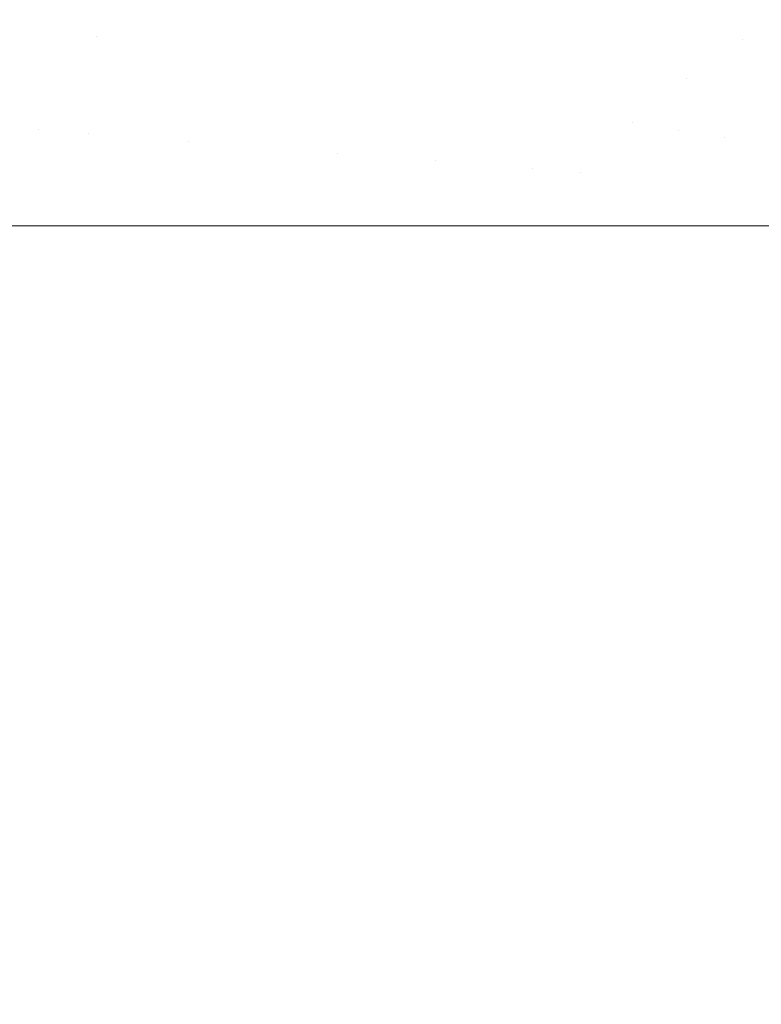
# Model space of a CAD drawing. Header units: centimetres. Extents: x -21.6 to 22.7, y 3.4 to 5.2.
# Tile 50 of 256: x -21.5454 to -21.5206, y 5.0741 to 5.1071. Entities that reach past the tile are written whole.
import ezdxf

# ---------------------------------------------------------------- set-up
doc = ezdxf.new("R2010")
doc.units = ezdxf.units.CM
doc.header["$LTSCALE"] = 2.54
doc.layers.add('Lucido design-1', color=7, linetype='Continuous')

# ---------------------------------------------------------------- blocks, each defined once
blk = doc.blocks.new('Gruppo-4-1')
at = {"color": 7, "linetype": 'Continuous', "lineweight": 9}
for points, invisible_edges in [([(-21.542858, 5.106566, -1872.227716), (-21.542367, 5.110011, -1872.227716), (-21.544305, 5.108609, -1872.228853)], 11), ([(-21.544305, 5.108609, -1873.002175), (-21.542367, 5.110011, -1873.003312), (-21.542858, 5.106566, -1873.003312)], 11), ([(-21.540718, 5.109596, -1872.226641), (-21.542367, 5.110011, -1872.227716), (-21.542858, 5.106566, -1872.227716), (-21.541188, 5.106297, -1872.226641)], 15), ([(-21.541188, 5.106297, -1873.004387), (-21.542858, 5.106566, -1873.003312), (-21.542367, 5.110011, -1873.003312), (-21.540718, 5.109596, -1873.004387)], 15), ([(-21.541188, 5.106297, -1872.226641), (-21.539522, 5.106029, -1872.225626), (-21.539073, 5.109182, -1872.225626), (-21.540718, 5.109596, -1872.226641)], 15), ([(-21.540718, 5.109596, -1873.004387), (-21.539073, 5.109182, -1873.005402), (-21.539522, 5.106029, -1873.005402), (-21.541188, 5.106297, -1873.004387)], 15), ([(-21.530949, 5.107138, -1872.221412), (-21.529354, 5.106737, -1872.22073), (-21.528855, 5.109137, -1872.22073), (-21.530419, 5.109686, -1872.221412)], 15), ([(-21.530419, 5.109686, -1873.009616), (-21.528855, 5.109137, -1873.010298), (-21.529354, 5.106737, -1873.010298), (-21.530949, 5.107138, -1873.009616)], 15), ([(-21.524239, 5.107517, -1872.218977), (-21.522729, 5.106987, -1872.218486), (-21.5222, 5.108877, -1872.218486), (-21.523669, 5.109554, -1872.218977)], 15), ([(-21.523669, 5.109554, -1873.012051), (-21.5222, 5.108877, -1873.012543), (-21.522729, 5.106987, -1873.012543), (-21.524239, 5.107517, -1873.012051)], 15), ([(-21.545968, 5.108951, -1872.230054), (-21.546201, 5.107105, -1872.230054), (-21.544529, 5.106836, -1872.228853), (-21.544305, 5.108609, -1872.228853)], 15), ([(-21.544305, 5.108609, -1873.002175), (-21.544529, 5.106836, -1873.002175), (-21.546201, 5.107105, -1873.000974), (-21.545968, 5.108951, -1873.000974)], 15), ([(-21.537432, 5.108769, -1872.224671), (-21.539073, 5.109182, -1872.225626), (-21.539522, 5.106029, -1872.225626), (-21.53786, 5.105761, -1872.224671)], 15), ([(-21.53786, 5.105761, -1873.006357), (-21.539522, 5.106029, -1873.005402), (-21.539073, 5.109182, -1873.005402), (-21.537432, 5.108769, -1873.006357)], 15), ([(-21.527303, 5.108592, -1872.220098), (-21.528855, 5.109137, -1872.22073), (-21.529354, 5.106737, -1872.22073), (-21.527771, 5.106339, -1872.220098)], 15), ([(-21.527771, 5.106339, -1873.01093), (-21.529354, 5.106737, -1873.010298), (-21.528855, 5.109137, -1873.010298), (-21.527303, 5.108592, -1873.01093)], 15), ([(-21.520747, 5.108206, -1872.218038), (-21.5222, 5.108877, -1872.218486), (-21.522729, 5.106987, -1872.218486), (-21.521235, 5.106463, -1872.218038)], 15), ([(-21.521235, 5.106463, -1873.012991), (-21.522729, 5.106987, -1873.012543), (-21.5222, 5.108877, -1873.012543), (-21.520747, 5.108206, -1873.012991)], 15), ([(-21.544305, 5.108609, -1872.228853), (-21.544529, 5.106836, -1872.228853), (-21.542858, 5.106566, -1872.227716)], 11), ([(-21.542858, 5.106566, -1873.003312), (-21.544529, 5.106836, -1873.002175), (-21.544305, 5.108609, -1873.002175)], 11), ([(-21.53786, 5.105761, -1872.224671), (-21.536206, 5.105495, -1872.223773), (-21.535798, 5.108358, -1872.223773), (-21.537432, 5.108769, -1872.224671)], 15), ([(-21.537432, 5.108769, -1873.006357), (-21.535798, 5.108358, -1873.007255), (-21.536206, 5.105495, -1873.007255), (-21.53786, 5.105761, -1873.006357)], 15), ([(-21.527771, 5.106339, -1872.220098), (-21.526202, 5.105944, -1872.219514), (-21.525764, 5.108052, -1872.219514), (-21.527303, 5.108592, -1872.220098)], 15), ([(-21.527303, 5.108592, -1873.01093), (-21.525764, 5.108052, -1873.011514), (-21.526202, 5.105944, -1873.011514), (-21.527771, 5.106339, -1873.01093)], 15), ([(-21.534172, 5.107949, -1872.222932), (-21.535798, 5.108358, -1872.223773), (-21.536206, 5.105495, -1872.223773), (-21.534559, 5.105229, -1872.222932)], 15), ([(-21.534559, 5.105229, -1873.008096), (-21.536206, 5.105495, -1873.007255), (-21.535798, 5.108358, -1873.007255), (-21.534172, 5.107949, -1873.008096)], 15), ([(-21.521235, 5.106463, -1872.218038), (-21.519756, 5.105944, -1872.217632), (-21.519309, 5.107542, -1872.217632), (-21.520747, 5.108206, -1872.218038)], 15), ([(-21.520747, 5.108206, -1873.012991), (-21.519309, 5.107542, -1873.013396), (-21.519756, 5.105944, -1873.013396), (-21.521235, 5.106463, -1873.012991)], 15), ([(-21.534559, 5.105229, -1872.222932), (-21.532922, 5.104965, -1872.222145), (-21.532555, 5.107542, -1872.222145), (-21.534172, 5.107949, -1872.222932)], 15), ([(-21.534172, 5.107949, -1873.008096), (-21.532555, 5.107542, -1873.008883), (-21.532922, 5.104965, -1873.008883), (-21.534559, 5.105229, -1873.008096)], 15), ([(-21.524647, 5.105553, -1872.218977), (-21.524239, 5.107517, -1872.218977), (-21.525764, 5.108052, -1872.219514), (-21.526202, 5.105944, -1872.219514)], 15), ([(-21.526202, 5.105944, -1873.011514), (-21.525764, 5.108052, -1873.011514), (-21.524239, 5.107517, -1873.012051), (-21.524647, 5.105553, -1873.012051)], 15), ([(-21.530949, 5.107138, -1872.221412), (-21.532555, 5.107542, -1872.222145), (-21.532922, 5.104965, -1872.222145), (-21.531295, 5.104703, -1872.221412)], 15), ([(-21.531295, 5.104703, -1873.009616), (-21.532922, 5.104965, -1873.008883), (-21.532555, 5.107542, -1873.008883), (-21.530949, 5.107138, -1873.009616)], 15), ([(-21.523108, 5.105165, -1872.218486), (-21.522729, 5.106987, -1872.218486), (-21.524239, 5.107517, -1872.218977), (-21.524647, 5.105553, -1872.218977)], 15), ([(-21.524647, 5.105553, -1873.012051), (-21.524239, 5.107517, -1873.012051), (-21.522729, 5.106987, -1873.012543), (-21.523108, 5.105165, -1873.012543)], 15), ([(-21.544529, 5.106836, -1872.228853), (-21.546201, 5.107105, -1872.230054), (-21.546494, 5.103559, -1872.230054), (-21.54481, 5.103428, -1872.228853)], 15), ([(-21.54481, 5.103428, -1873.002175), (-21.546494, 5.103559, -1873.000974), (-21.546201, 5.107105, -1873.000974), (-21.544529, 5.106836, -1873.002175)], 15), ([(-21.531295, 5.104703, -1872.221412), (-21.52968, 5.104443, -1872.22073), (-21.529354, 5.106737, -1872.22073), (-21.530949, 5.107138, -1872.221412)], 15), ([(-21.530949, 5.107138, -1873.009616), (-21.529354, 5.106737, -1873.010298), (-21.52968, 5.104443, -1873.010298), (-21.531295, 5.104703, -1873.009616)], 15), ([(-21.521235, 5.106463, -1872.218038), (-21.522729, 5.106987, -1872.218486), (-21.523108, 5.105165, -1872.218486)], 11), ([(-21.523108, 5.105165, -1873.012543), (-21.522729, 5.106987, -1873.012543), (-21.521235, 5.106463, -1873.012991)], 11), ([(-21.54481, 5.103428, -1872.228853), (-21.543127, 5.103297, -1872.227716), (-21.542858, 5.106566, -1872.227716), (-21.544529, 5.106836, -1872.228853)], 15), ([(-21.544529, 5.106836, -1873.002175), (-21.542858, 5.106566, -1873.003312), (-21.543127, 5.103297, -1873.003312), (-21.54481, 5.103428, -1873.002175)], 15), ([(-21.541188, 5.106297, -1872.226641), (-21.542858, 5.106566, -1872.227716), (-21.543127, 5.103297, -1872.227716), (-21.541446, 5.103167, -1872.226641)], 15), ([(-21.541446, 5.103167, -1873.004387), (-21.543127, 5.103297, -1873.003312), (-21.542858, 5.106566, -1873.003312), (-21.541188, 5.106297, -1873.004387)], 15), ([(-21.527771, 5.106339, -1872.220098), (-21.529354, 5.106737, -1872.22073), (-21.52968, 5.104443, -1872.22073), (-21.528078, 5.104185, -1872.220098)], 15), ([(-21.528078, 5.104185, -1873.01093), (-21.52968, 5.104443, -1873.010298), (-21.529354, 5.106737, -1873.010298), (-21.527771, 5.106339, -1873.01093)], 15), ([(-21.541446, 5.103167, -1872.226641), (-21.539768, 5.103036, -1872.225626), (-21.539522, 5.106029, -1872.225626), (-21.541188, 5.106297, -1872.226641)], 15), ([(-21.541188, 5.106297, -1873.004387), (-21.539522, 5.106029, -1873.005402), (-21.539768, 5.103036, -1873.005402), (-21.541446, 5.103167, -1873.004387)], 15), ([(-21.528078, 5.104185, -1872.220098), (-21.526489, 5.103929, -1872.219514), (-21.526202, 5.105944, -1872.219514), (-21.527771, 5.106339, -1872.220098)], 15), ([(-21.527771, 5.106339, -1873.01093), (-21.526202, 5.105944, -1873.011514), (-21.526489, 5.103929, -1873.011514), (-21.528078, 5.104185, -1873.01093)], 15), ([(-21.521813, 5.103175, -1872.218038), (-21.521235, 5.106463, -1872.218038), (-21.523108, 5.105165, -1872.218486)], 11), ([(-21.523108, 5.105165, -1873.012543), (-21.521235, 5.106463, -1873.012991), (-21.521813, 5.103175, -1873.012991)], 11), ([(-21.521813, 5.103175, -1872.218038), (-21.520286, 5.102929, -1872.217632), (-21.519756, 5.105944, -1872.217632), (-21.521235, 5.106463, -1872.218038)], 15), ([(-21.521235, 5.106463, -1873.012991), (-21.519756, 5.105944, -1873.013396), (-21.520286, 5.102929, -1873.013396), (-21.521813, 5.103175, -1873.012991)], 15), ([(-21.53786, 5.105761, -1872.224671), (-21.539522, 5.106029, -1872.225626), (-21.539768, 5.103036, -1872.225626), (-21.538096, 5.102906, -1872.224671)], 15), ([(-21.538096, 5.102906, -1873.006357), (-21.539768, 5.103036, -1873.005402), (-21.539522, 5.106029, -1873.005402), (-21.53786, 5.105761, -1873.006357)], 15), ([(-21.526202, 5.105944, -1872.219514), (-21.526489, 5.103929, -1872.219514), (-21.524915, 5.103675, -1872.218977), (-21.524647, 5.105553, -1872.218977)], 15), ([(-21.524647, 5.105553, -1873.012051), (-21.524915, 5.103675, -1873.012051), (-21.526489, 5.103929, -1873.011514), (-21.526202, 5.105944, -1873.011514)], 15), ([(-21.538096, 5.102906, -1872.224671), (-21.53643, 5.102777, -1872.223773), (-21.536206, 5.105495, -1872.223773), (-21.53786, 5.105761, -1872.224671)], 15), ([(-21.53786, 5.105761, -1873.006357), (-21.536206, 5.105495, -1873.007255), (-21.53643, 5.102777, -1873.007255), (-21.538096, 5.102906, -1873.006357)], 15), ([(-21.534559, 5.105229, -1872.222932), (-21.536206, 5.105495, -1872.223773), (-21.53643, 5.102777, -1872.223773), (-21.534772, 5.102648, -1872.222932)], 15), ([(-21.534772, 5.102648, -1873.008096), (-21.53643, 5.102777, -1873.007255), (-21.536206, 5.105495, -1873.007255), (-21.534559, 5.105229, -1873.008096)], 15), ([(-21.524647, 5.105553, -1872.218977), (-21.524915, 5.103675, -1872.218977), (-21.523356, 5.103424, -1872.218486), (-21.523108, 5.105165, -1872.218486)], 15), ([(-21.523108, 5.105165, -1873.012543), (-21.523356, 5.103424, -1873.012543), (-21.524915, 5.103675, -1873.012051), (-21.524647, 5.105553, -1873.012051)], 15), ([(-21.534772, 5.102648, -1872.222932), (-21.533124, 5.10252, -1872.222145), (-21.532922, 5.104965, -1872.222145), (-21.534559, 5.105229, -1872.222932)], 15), ([(-21.534559, 5.105229, -1873.008096), (-21.532922, 5.104965, -1873.008883), (-21.533124, 5.10252, -1873.008883), (-21.534772, 5.102648, -1873.008096)], 15), ([(-21.531295, 5.104703, -1872.221412), (-21.532922, 5.104965, -1872.222145), (-21.533124, 5.10252, -1872.222145), (-21.531486, 5.102393, -1872.221412)], 15), ([(-21.531486, 5.102393, -1873.009616), (-21.533124, 5.10252, -1873.008883), (-21.532922, 5.104965, -1873.008883), (-21.531295, 5.104703, -1873.009616)], 15), ([(-21.523108, 5.105165, -1872.218486), (-21.523356, 5.103424, -1872.218486), (-21.521813, 5.103175, -1872.218038)], 11), ([(-21.521813, 5.103175, -1873.012991), (-21.523356, 5.103424, -1873.012543), (-21.523108, 5.105165, -1873.012543)], 11), ([(-21.531486, 5.102393, -1872.221412), (-21.52986, 5.102266, -1872.22073), (-21.52968, 5.104443, -1872.22073), (-21.531295, 5.104703, -1872.221412)], 15), ([(-21.531295, 5.104703, -1873.009616), (-21.52968, 5.104443, -1873.010298), (-21.52986, 5.102266, -1873.010298), (-21.531486, 5.102393, -1873.009616)], 15), ([(-21.528078, 5.104185, -1872.220098), (-21.52968, 5.104443, -1872.22073), (-21.52986, 5.102266, -1872.22073), (-21.528246, 5.102141, -1872.220098)], 15), ([(-21.528246, 5.102141, -1873.01093), (-21.52986, 5.102266, -1873.010298), (-21.52968, 5.104443, -1873.010298), (-21.528078, 5.104185, -1873.01093)], 15), ([(-21.528246, 5.102141, -1872.220098), (-21.526647, 5.102017, -1872.219514), (-21.526489, 5.103929, -1872.219514), (-21.528078, 5.104185, -1872.220098)], 15), ([(-21.528078, 5.104185, -1873.01093), (-21.526489, 5.103929, -1873.011514), (-21.526647, 5.102017, -1873.011514), (-21.528246, 5.102141, -1873.01093)], 15), ([(-21.524915, 5.103675, -1872.218977), (-21.526489, 5.103929, -1872.219514), (-21.526647, 5.102017, -1872.219514)], 11), ([(-21.526647, 5.102017, -1873.011514), (-21.526489, 5.103929, -1873.011514), (-21.524915, 5.103675, -1873.012051)], 11), ([(-21.526647, 5.102017, -1872.219514), (-21.525104, 5.100212, -1872.218985), (-21.524915, 5.103675, -1872.218977)], 11), ([(-21.524915, 5.103675, -1873.012051), (-21.525103, 5.100212, -1873.012039), (-21.526647, 5.102017, -1873.011514)], 11), ([(-21.524915, 5.103675, -1872.218977), (-21.525104, 5.100212, -1872.218985), (-21.524656, 5.100212, -1872.218832)], 9), ([(-21.524257, 5.100212, -1873.012321), (-21.525103, 5.100212, -1873.012039), (-21.524915, 5.103675, -1873.012051)], 10), ([(-21.523356, 5.103424, -1872.218486), (-21.524915, 5.103675, -1872.218977), (-21.524656, 5.100212, -1872.218832)], 11), ([(-21.524915, 5.103675, -1873.012051), (-21.523356, 5.103424, -1873.012543), (-21.524257, 5.100212, -1873.012321)], 11), ([(-21.54481, 5.103428, -1872.228853), (-21.546494, 5.103559, -1872.230054), (-21.546847, 5.100212, -1872.230248), (-21.544888, 5.100212, -1872.228865)], 11), ([(-21.544887, 5.100212, -1873.002161), (-21.546458, 5.100212, -1873.001065), (-21.546494, 5.103559, -1873.000974), (-21.54481, 5.103428, -1873.002175)], 14), ([(-21.54481, 5.103428, -1872.228853), (-21.544888, 5.100212, -1872.228865), (-21.544116, 5.100212, -1872.228319)], 9), ([(-21.543724, 5.100212, -1873.002972), (-21.544887, 5.100212, -1873.002161), (-21.54481, 5.103428, -1873.002175)], 10), ([(-21.543127, 5.103297, -1872.227716), (-21.54481, 5.103428, -1872.228853), (-21.544116, 5.100212, -1872.228319)], 11), ([(-21.54481, 5.103428, -1873.002175), (-21.543127, 5.103297, -1873.003312), (-21.543724, 5.100212, -1873.002972)], 11), ([(-21.544116, 5.100212, -1872.228319), (-21.543202, 5.100212, -1872.227729), (-21.543127, 5.103297, -1872.227716)], 10), ([(-21.540972, 5.100212, -1873.004727), (-21.543724, 5.100212, -1873.002972), (-21.543127, 5.103297, -1873.003312), (-21.541446, 5.103167, -1873.004387)], 14), ([(-21.541446, 5.103167, -1872.226641), (-21.543127, 5.103297, -1872.227716), (-21.543202, 5.100212, -1872.227729), (-21.541366, 5.100212, -1872.226542)], 11), ([(-21.524656, 5.100212, -1872.218832), (-21.52353, 5.100212, -1872.218499), (-21.523356, 5.103424, -1872.218486)], 10), ([(-21.52146, 5.100212, -1873.013131), (-21.524257, 5.100212, -1873.012321), (-21.523356, 5.103424, -1873.012543), (-21.521813, 5.103175, -1873.012991)], 14), ([(-21.521813, 5.103175, -1872.218038), (-21.523356, 5.103424, -1872.218486), (-21.52353, 5.100212, -1872.218499), (-21.52186, 5.100212, -1872.218005)], 11), ([(-21.541366, 5.100212, -1872.226542), (-21.539836, 5.100212, -1872.22564), (-21.539768, 5.103036, -1872.225626), (-21.541446, 5.103167, -1872.226641)], 14), ([(-21.541446, 5.103167, -1873.004387), (-21.539768, 5.103036, -1873.005402), (-21.540972, 5.100212, -1873.004727)], 11), ([(-21.538205, 5.100212, -1873.006337), (-21.540972, 5.100212, -1873.004727), (-21.539768, 5.103036, -1873.005402)], 10), ([(-21.539768, 5.103036, -1872.225626), (-21.539836, 5.100212, -1872.22564), (-21.538601, 5.100212, -1872.224912)], 9), ([(-21.538601, 5.100212, -1872.224912), (-21.538096, 5.102906, -1872.224671), (-21.539768, 5.103036, -1872.225626)], 11), ([(-21.539768, 5.103036, -1873.005402), (-21.538096, 5.102906, -1873.006357), (-21.538205, 5.100212, -1873.006337)], 11), ([(-21.52186, 5.100212, -1872.218005), (-21.520433, 5.100212, -1872.217646), (-21.520286, 5.102929, -1872.217632), (-21.521813, 5.103175, -1872.218038)], 14), ([(-21.521813, 5.103175, -1873.012991), (-21.520286, 5.102929, -1873.013396), (-21.52146, 5.100212, -1873.013131)], 11), ([(-21.518913, 5.100212, -1873.013757), (-21.52146, 5.100212, -1873.013131), (-21.520286, 5.102929, -1873.013396), (-21.518777, 5.102686, -1873.013762)], 14), ([(-21.538601, 5.100212, -1872.224912), (-21.535824, 5.100212, -1872.223426), (-21.53643, 5.102777, -1872.223773), (-21.538096, 5.102906, -1872.224671)], 14), ([(-21.538096, 5.102906, -1873.006357), (-21.53643, 5.102777, -1873.007255), (-21.535427, 5.100212, -1873.007803), (-21.538205, 5.100212, -1873.006337)], 11), ([(-21.534772, 5.102648, -1872.222932), (-21.53643, 5.102777, -1872.223773), (-21.535824, 5.100212, -1872.223426)], 11), ([(-21.535427, 5.100212, -1873.007803), (-21.53643, 5.102777, -1873.007255), (-21.534772, 5.102648, -1873.008096)], 11), ([(-21.535824, 5.100212, -1872.223426), (-21.534831, 5.100212, -1872.222945), (-21.534772, 5.102648, -1872.222932)], 10), ([(-21.534772, 5.102648, -1873.008096), (-21.533124, 5.10252, -1873.008883), (-21.532641, 5.100212, -1873.009132), (-21.535427, 5.100212, -1873.007803)], 11), ([(-21.534831, 5.100212, -1872.222945), (-21.533039, 5.100212, -1872.222078), (-21.533124, 5.10252, -1872.222145), (-21.534772, 5.102648, -1872.222932)], 14), ([(-21.531486, 5.102393, -1872.221412), (-21.533124, 5.10252, -1872.222145), (-21.533039, 5.100212, -1872.222078), (-21.531538, 5.100212, -1872.221426)], 11), ([(-21.532641, 5.100212, -1873.009132), (-21.533124, 5.10252, -1873.008883), (-21.531486, 5.102393, -1873.009616)], 11), ([(-21.531486, 5.102393, -1873.009616), (-21.52986, 5.102266, -1873.010298), (-21.529849, 5.100212, -1873.010325), (-21.532641, 5.100212, -1873.009132)], 11), ([(-21.531486, 5.102393, -1872.221412), (-21.531538, 5.100212, -1872.221426), (-21.530248, 5.100212, -1872.220865)], 9), ([(-21.530248, 5.100212, -1872.220865), (-21.52986, 5.102266, -1872.22073), (-21.531486, 5.102393, -1872.221412)], 11), ([(-21.528246, 5.102141, -1872.220098), (-21.52986, 5.102266, -1872.22073), (-21.530248, 5.100212, -1872.220865), (-21.527453, 5.100212, -1872.219785)], 11), ([(-21.529849, 5.100212, -1873.010325), (-21.52986, 5.102266, -1873.010298), (-21.528246, 5.102141, -1873.01093)], 11), ([(-21.528246, 5.102141, -1873.01093), (-21.527054, 5.100212, -1873.011387), (-21.529849, 5.100212, -1873.010325)], 9), ([(-21.526647, 5.102017, -1872.219514), (-21.528246, 5.102141, -1872.220098), (-21.527453, 5.100212, -1872.219785)], 11), ([(-21.528246, 5.102141, -1873.01093), (-21.526647, 5.102017, -1873.011514), (-21.526693, 5.100212, -1873.011508), (-21.527054, 5.100212, -1873.011387)], 11), ([(-21.527453, 5.100212, -1872.219785), (-21.526691, 5.100212, -1872.219525), (-21.526647, 5.102017, -1872.219514)], 10), ([(-21.525103, 5.100212, -1873.012039), (-21.526693, 5.100212, -1873.011508), (-21.526647, 5.102017, -1873.011514)], 10), ([(-21.526647, 5.102017, -1872.219514), (-21.526691, 5.100212, -1872.219525), (-21.525104, 5.100212, -1872.218985)], 9), ([(-21.544888, 5.100212, -1872.228865), (-21.546847, 5.100212, -1872.230248), (-21.546847, 3.500212, -1872.230248), (-21.544888, 3.500212, -1872.228865)], 10), ([(-21.544887, 3.500212, -1873.002161), (-21.546458, 3.500212, -1873.001065), (-21.546458, 5.100212, -1873.001065), (-21.544887, 5.100212, -1873.002161)], 10), ([(-21.544888, 3.500212, -1872.228865), (-21.544116, 3.500212, -1872.228319), (-21.544116, 5.100212, -1872.228319), (-21.544888, 5.100212, -1872.228865)], 10), ([(-21.544887, 5.100212, -1873.002161), (-21.543724, 5.100212, -1873.002972), (-21.543724, 3.500212, -1873.002972), (-21.544887, 3.500212, -1873.002161)], 10), ([(-21.543202, 5.100212, -1872.227729), (-21.544116, 5.100212, -1872.228319), (-21.544116, 3.500212, -1872.228319), (-21.543202, 3.500212, -1872.227729)], 10), ([(-21.543724, 5.100212, -1873.002972), (-21.540972, 5.100212, -1873.004727), (-21.540972, 3.500212, -1873.004727), (-21.543204, 3.500212, -1873.003303)], 10), ([(-21.543204, 3.500212, -1873.003303), (-21.543724, 3.500212, -1873.002972), (-21.543724, 5.100212, -1873.002972)], 10), ([(-21.543202, 3.500212, -1872.227729), (-21.541366, 3.500212, -1872.226542), (-21.541366, 5.100212, -1872.226542), (-21.543202, 5.100212, -1872.227729)], 10), ([(-21.539836, 5.100212, -1872.22564), (-21.541366, 5.100212, -1872.226542), (-21.541366, 3.500212, -1872.226542), (-21.539836, 3.500212, -1872.22564)], 10), ([(-21.540972, 5.100212, -1873.004727), (-21.538205, 5.100212, -1873.006337), (-21.538205, 3.500212, -1873.006337), (-21.539836, 3.500212, -1873.005388)], 10), ([(-21.539836, 3.500212, -1873.005388), (-21.540972, 3.500212, -1873.004727), (-21.540972, 5.100212, -1873.004727)], 10), ([(-21.539836, 3.500212, -1872.22564), (-21.538601, 3.500212, -1872.224912), (-21.538601, 5.100212, -1872.224912), (-21.539836, 5.100212, -1872.22564)], 10), ([(-21.535824, 5.100212, -1872.223426), (-21.538601, 5.100212, -1872.224912), (-21.538601, 3.500212, -1872.224912), (-21.536493, 3.500212, -1872.223784)], 10), ([(-21.538205, 5.100212, -1873.006337), (-21.535427, 5.100212, -1873.007803), (-21.535427, 3.500212, -1873.007803), (-21.536491, 3.500212, -1873.007241)], 10), ([(-21.536491, 3.500212, -1873.007241), (-21.538205, 3.500212, -1873.006337), (-21.538205, 5.100212, -1873.006337)], 10), ([(-21.536493, 3.500212, -1872.223784), (-21.535824, 3.500212, -1872.223426), (-21.535824, 5.100212, -1872.223426)], 10), ([(-21.534831, 5.100212, -1872.222945), (-21.535824, 5.100212, -1872.223426), (-21.535824, 3.500212, -1872.223426), (-21.534831, 3.500212, -1872.222945)], 10), ([(-21.535427, 5.100212, -1873.007803), (-21.532641, 5.100212, -1873.009132), (-21.532641, 3.500212, -1873.009132), (-21.533181, 3.500212, -1873.008874)], 10), ([(-21.533181, 3.500212, -1873.008874), (-21.535427, 3.500212, -1873.007803), (-21.535427, 5.100212, -1873.007803)], 10), ([(-21.534831, 3.500212, -1872.222945), (-21.533039, 3.500212, -1872.222078), (-21.533039, 5.100212, -1872.222078), (-21.534831, 5.100212, -1872.222945)], 10), ([(-21.531538, 5.100212, -1872.221426), (-21.533039, 5.100212, -1872.222078), (-21.533039, 3.500212, -1872.222078), (-21.531538, 3.500212, -1872.221426)], 10), ([(-21.532641, 5.100212, -1873.009132), (-21.529849, 5.100212, -1873.010325), (-21.529849, 3.500212, -1873.010325), (-21.529914, 3.500212, -1873.010297)], 10), ([(-21.529914, 3.500212, -1873.010297), (-21.532641, 3.500212, -1873.009132), (-21.532641, 5.100212, -1873.009132)], 10), ([(-21.531538, 3.500212, -1872.221426), (-21.530248, 3.500212, -1872.220865), (-21.530248, 5.100212, -1872.220865), (-21.531538, 5.100212, -1872.221426)], 10), ([(-21.527453, 5.100212, -1872.219785), (-21.530248, 5.100212, -1872.220865), (-21.530248, 3.500212, -1872.220865), (-21.528293, 3.500212, -1872.22011)], 10), ([(-21.529849, 3.500212, -1873.010325), (-21.529849, 5.100212, -1873.010325), (-21.527054, 5.100212, -1873.011387), (-21.527054, 3.500212, -1873.011387)], 5), ([(-21.528293, 3.500212, -1872.22011), (-21.527453, 3.500212, -1872.219785), (-21.527453, 5.100212, -1872.219785)], 10), ([(-21.526691, 5.100212, -1872.219525), (-21.527453, 5.100212, -1872.219785), (-21.527453, 3.500212, -1872.219785), (-21.526691, 3.500212, -1872.219525)], 10), ([(-21.526693, 3.500212, -1873.011508), (-21.527054, 3.500212, -1873.011387), (-21.527054, 5.100212, -1873.011387), (-21.526693, 5.100212, -1873.011508)], 10), ([(-21.525103, 3.500212, -1873.012039), (-21.526693, 3.500212, -1873.011508), (-21.526693, 5.100212, -1873.011508), (-21.525103, 5.100212, -1873.012039)], 10), ([(-21.526691, 3.500212, -1872.219525), (-21.525104, 3.500212, -1872.218985), (-21.525104, 5.100212, -1872.218985), (-21.526691, 5.100212, -1872.219525)], 10), ([(-21.525104, 3.500212, -1872.218985), (-21.524656, 3.500212, -1872.218832), (-21.524656, 5.100212, -1872.218832), (-21.525104, 5.100212, -1872.218985)], 10), ([(-21.525103, 5.100212, -1873.012039), (-21.524257, 5.100212, -1873.012321), (-21.524257, 3.500212, -1873.012321), (-21.525103, 3.500212, -1873.012039)], 10), ([(-21.52353, 5.100212, -1872.218499), (-21.524656, 5.100212, -1872.218832), (-21.524656, 3.500212, -1872.218832), (-21.52353, 3.500212, -1872.218499)], 10), ([(-21.524257, 5.100212, -1873.012321), (-21.52146, 5.100212, -1873.013131), (-21.52146, 3.500212, -1873.013131), (-21.521974, 3.500212, -1873.012982)], 10), ([(-21.521974, 3.500212, -1873.012982), (-21.524257, 3.500212, -1873.012321), (-21.524257, 5.100212, -1873.012321)], 10), ([(-21.52353, 3.500212, -1872.218499), (-21.52186, 3.500212, -1872.218005), (-21.52186, 5.100212, -1872.218005), (-21.52353, 5.100212, -1872.218499)], 10), ([(-21.520433, 5.100212, -1872.217646), (-21.52186, 5.100212, -1872.218005), (-21.52186, 3.500212, -1872.218005), (-21.520433, 3.500212, -1872.217646)], 10), ([(-21.518913, 3.500212, -1873.013757), (-21.52146, 3.500212, -1873.013131), (-21.52146, 5.100212, -1873.013131), (-21.518913, 5.100212, -1873.013757)], 10)]:
    blk.add_3dface(points, dxfattribs=dict(at, invisible_edges=invisible_edges))
blk = doc.blocks.new('Gruppo-5-1')
at = {"color": 7}
blk.add_blockref('Gruppo-4-1', (0, 0), dxfattribs=at)

msp = doc.modelspace()

# ---------------------------------------------------------------- block references
at = {"layer": 'Lucido design-1', "color": 7}
msp.add_blockref('Gruppo-5-1', (0, 0), dxfattribs=at)

doc.saveas('drawing.dxf')
